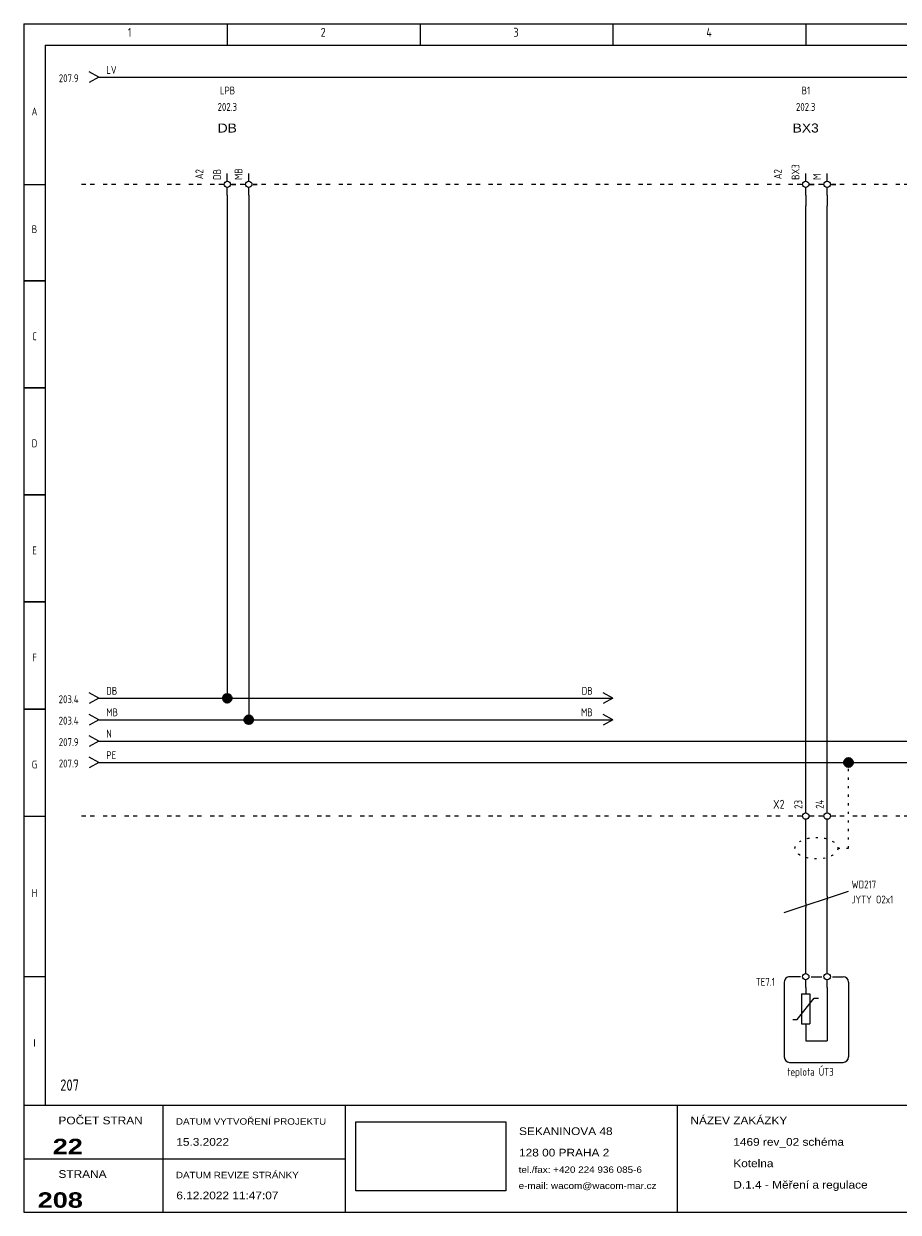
# Model space of a CAD drawing. Header units: millimetres. Extents: x 8 to 412, y 5 to 282.
# Tile 1 of 2: x 8 to 212, y 5 to 282. Entities that reach past the tile are written whole.
import ezdxf
from ezdxf.enums import TextEntityAlignment as Align

# ---------------------------------------------------------------- set-up
doc = ezdxf.new("R2010")
doc.units = ezdxf.units.MM
doc.linetypes.add('Caddy_Dot', pattern=[2, 0.5, -1.5])
doc.linetypes.add('Caddy_Solid', pattern=[0])
doc.layers.add('Caddy_1', color=7, linetype='Caddy_Solid', lineweight=25)
doc.layers.add('Caddy_4', color=7, linetype='Caddy_Dot', lineweight=18)
doc.styles.add('Caddy_Arial', font='arial.ttf', dxfattribs={"width": 1.1})
doc.styles.add('Caddy_Arial Black', font='ariblk.ttf', dxfattribs={"width": 1.1})
doc.styles.add('Caddy_Vectorfont1p', font='isocp___.ttf', dxfattribs={"width": 0.9})
picture_1 = doc.add_image_def('image1.jpg', size_in_pixel=(1084, 500))
pattern_1 = [(28.64789, (0, 0), (-0.047942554, 0.087758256), []), (118.64789, (0, 0), (-0.087758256, -0.047942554), [])]

# ---------------------------------------------------------------- blocks, each defined once
blk = doc.blocks.new('8DCB71033EFC')
at = {"layer": 'Caddy_1', "color": 7, "linetype": 'Caddy_Solid', "lineweight": 25}
for p, q in [((7.5, 282.5), (7.5, 5)), ((7.5, 282.5), (412.5, 282.5)), ((55, 282.5), (55, 277.5)), ((100, 282.5), (100, 277.5)), ((145, 282.5), (145, 277.5)), ((190, 282.5), (190, 277.5)), ((12.5, 277.5), (407.5, 277.5)), ((12.5, 277.5), (12.5, 30)), ((7.5, 245), (12.5, 245)), ((7.5, 222.5), (12.5, 222.5)), ((12.5, 222.5), (7.5, 222.5)), ((11.5, 222.5), (10.5, 222.5)), ((12.5, 197.5), (7.5, 197.5)), ((7.5, 197.5), (12.5, 197.5)), ((12.5, 172.5), (7.5, 172.5)), ((7.5, 172.5), (12.5, 172.5)), ((12.5, 147.5), (7.5, 147.5)), ((7.5, 147.5), (12.5, 147.5)), ((12.5, 122.5), (7.5, 122.5)), ((7.5, 122.5), (12.5, 122.5)), ((7.5, 97.5), (12.5, 97.5)), ((12.5, 60), (7.5, 60)), ((7.5, 30), (412.5, 30)), ((40, 5), (40, 30)), ((82.5, 30), (82.5, 5)), ((160, 30), (160, 5)), ((7.5, 17.5), (82.5, 17.5)), ((7.5, 5), (412.5, 5))]:
    blk.add_line(p, q, dxfattribs=at)
at = {"layer": 'Caddy_1', "color": 7, "lineweight": 25}
for s, height, style, width, p in [('1', 2.1, 'Caddy_Vectorfont1p', 0.9, (31.8, 279.45)), ('2', 2.1, 'Caddy_Vectorfont1p', 0.9, (76.8, 279.45)), ('3', 2.1, 'Caddy_Vectorfont1p', 0.9, (121.8, 279.45)), ('4', 2.1, 'Caddy_Vectorfont1p', 0.9, (166.8, 279.45)), ('NÁZEV ZAKÁZKY', 1.8, 'Caddy_Arial', 1.1, (163.1, 25.52)), ('POČET STRAN', 1.8, 'Caddy_Arial', 1.1, (15.6, 25.52)), ('DATUM VYTVOŘENÍ PROJEKTU', 1.5, 'Caddy_Arial', 1.1, (43, 25.44)), ('15.3.2022', 1.8, 'Caddy_Arial', 1.1, (43.1, 20.52)), ('SEKANINOVA 48', 1.8, 'Caddy_Arial', 1.1, (123.1, 23.02)), ('1469 rev_02 schéma', 1.8, 'Caddy_Arial', 1.1, (173.1, 20.52)), ('128 00 PRAHA 2', 1.8, 'Caddy_Arial', 1.1, (123.1, 18.02)), ('Kotelna', 1.8, 'Caddy_Arial', 1.1, (173.1, 15.52)), ('STRANA', 1.8, 'Caddy_Arial', 1.1, (15.6, 13.02)), ('DATUM REVIZE STRÁNKY', 1.5, 'Caddy_Arial', 1.1, (43, 12.94)), ('tel./fax: +420 224 936 085-6', 1.5, 'Caddy_Arial', 1.1, (123, 14.19)), ('e-mail: wacom@wacom-mar.cz', 1.5, 'Caddy_Arial', 1.1, (123, 10.44)), ('D.1.4 - Měření a regulace', 1.8, 'Caddy_Arial', 1.1, (173.1, 10.52)), ('6.12.2022 11:47:07', 1.8, 'Caddy_Arial', 1.1, (43.1, 8.02))]:
    blk.add_text(s, height=height, dxfattribs=dict(at, style=style, width=width)).set_placement(p)
at = {"layer": 'Caddy_1', "color": 7, "lineweight": 25, "style": 'Caddy_Vectorfont1p', "width": 0.9}
for s, p in [('A', (10, 261.11)), ('B', (10, 233.61)), ('C', (10, 208.61)), ('D', (10, 183.61)), ('E', (10, 158.61)), ('F', (10, 133.61)), ('G', (10, 108.61)), ('H', (10, 78.61)), ('I', (10, 43.61))]:
    blk.add_text(s, height=1.84, dxfattribs=at).set_placement(p, align=Align.CENTER)
at = {"layer": 'Caddy_1', "color": 1, "lineweight": 25, "true_color": 0xff0000, "style": 'Caddy_Vectorfont1p', "width": 0.9}
blk.add_text('207', height=2.625, dxfattribs=at).set_placement((16, 33.38))
at = {"layer": 'Caddy_1', "color": 7, "lineweight": 25, "style": 'Caddy_Arial Black', "width": 1.1}
for s, p in [('22', (21.3, 18.55)), ('208', (21.3, 6.05))]:
    blk.add_text(s, height=3.6, dxfattribs=at).set_placement(p, align=Align.RIGHT)
at = {"color": 18, "true_color": 0x000000}
image = blk.add_image(picture_1, insert=(85, 10), size_in_units=(35, 16.14), dxfattribs=at)
blk = doc.blocks.new('8B2C46D8C8FF')
at = {"layer": 'Caddy_1', "color": 7, "linetype": 'Caddy_Solid', "lineweight": 25}
for p, q in [((22, 97.5), (21, 97.5)), ((24, 97.5), (23, 97.5)), ((27, 97.5), (26, 97.5)), ((29, 97.5), (28, 97.5)), ((32, 97.5), (31, 97.5)), ((34, 97.5), (33, 97.5)), ((37, 97.5), (36, 97.5)), ((39, 97.5), (38, 97.5)), ((42, 97.5), (41, 97.5)), ((44, 97.5), (43, 97.5)), ((47, 97.5), (46, 97.5)), ((49, 97.5), (48, 97.5)), ((52, 97.5), (51, 97.5)), ((54, 97.5), (53, 97.5)), ((57, 97.5), (56, 97.5)), ((59, 97.5), (58, 97.5)), ((62, 97.5), (61, 97.5)), ((64, 97.5), (63, 97.5)), ((67, 97.5), (66, 97.5)), ((69, 97.5), (68, 97.5)), ((72, 97.5), (71, 97.5)), ((74, 97.5), (73, 97.5)), ((77, 97.5), (76, 97.5)), ((79, 97.5), (78, 97.5)), ((82, 97.5), (81, 97.5)), ((84, 97.5), (83, 97.5)), ((87, 97.5), (86, 97.5)), ((89, 97.5), (88, 97.5)), ((92, 97.5), (91, 97.5)), ((94, 97.5), (93, 97.5)), ((97, 97.5), (96, 97.5)), ((99, 97.5), (98, 97.5)), ((102, 97.5), (101, 97.5)), ((104, 97.5), (103, 97.5)), ((107, 97.5), (106, 97.5)), ((109, 97.5), (108, 97.5)), ((112, 97.5), (111, 97.5)), ((114, 97.5), (113, 97.5)), ((117, 97.5), (116, 97.5)), ((119, 97.5), (118, 97.5)), ((122, 97.5), (121, 97.5)), ((124, 97.5), (123, 97.5)), ((127, 97.5), (126, 97.5)), ((129, 97.5), (128, 97.5)), ((132, 97.5), (131, 97.5)), ((134, 97.5), (133, 97.5)), ((137, 97.5), (136, 97.5)), ((139, 97.5), (138, 97.5)), ((142, 97.5), (141, 97.5)), ((144, 97.5), (143, 97.5)), ((147, 97.5), (146, 97.5)), ((149, 97.5), (148, 97.5)), ((152, 97.5), (151, 97.5)), ((154, 97.5), (153, 97.5)), ((157, 97.5), (156, 97.5)), ((159, 97.5), (158, 97.5)), ((162, 97.5), (161, 97.5)), ((164, 97.5), (163, 97.5)), ((167, 97.5), (166, 97.5)), ((169, 97.5), (168, 97.5)), ((172, 97.5), (171, 97.5)), ((174, 97.5), (173, 97.5)), ((177, 97.5), (176, 97.5)), ((179, 97.5), (178, 97.5)), ((182, 97.5), (181, 97.5)), ((184, 97.5), (183, 97.5)), ((187, 97.5), (186, 97.5)), ((189, 97.5), (188, 97.5)), ((192, 97.5), (191, 97.5)), ((194, 97.5), (193, 97.5)), ((197, 97.5), (196, 97.5)), ((199, 97.5), (198, 97.5)), ((202, 97.5), (201, 97.5)), ((204, 97.5), (203, 97.5)), ((207, 97.5), (206, 97.5)), ((209, 97.5), (208, 97.5)), ((212, 97.5), (211, 97.5)), ((214, 97.5), (213, 97.5)), ((217, 97.5), (216, 97.5)), ((219, 97.5), (218, 97.5)), ((222, 97.5), (221, 97.5)), ((224, 97.5), (223, 97.5)), ((227, 97.5), (226, 97.5)), ((229, 97.5), (228, 97.5)), ((232, 97.5), (231, 97.5)), ((234, 97.5), (233, 97.5)), ((237, 97.5), (236, 97.5)), ((239, 97.5), (238, 97.5)), ((242, 97.5), (241, 97.5)), ((244, 97.5), (243, 97.5)), ((247, 97.5), (246, 97.5)), ((249, 97.5), (248, 97.5)), ((252, 97.5), (251, 97.5)), ((254, 97.5), (253, 97.5)), ((257, 97.5), (256, 97.5)), ((259, 97.5), (258, 97.5)), ((262, 97.5), (261, 97.5)), ((264, 97.5), (263, 97.5)), ((267, 97.5), (266, 97.5)), ((269, 97.5), (268, 97.5)), ((272, 97.5), (271, 97.5)), ((274, 97.5), (273, 97.5)), ((277, 97.5), (276, 97.5)), ((279, 97.5), (278, 97.5)), ((282, 97.5), (281, 97.5)), ((284, 97.5), (283, 97.5)), ((287, 97.5), (286, 97.5)), ((289, 97.5), (288, 97.5)), ((292, 97.5), (291, 97.5)), ((294, 97.5), (293, 97.5)), ((297, 97.5), (296, 97.5)), ((299, 97.5), (298, 97.5)), ((302, 97.5), (301, 97.5)), ((304, 97.5), (303, 97.5)), ((307, 97.5), (306, 97.5)), ((309, 97.5), (308, 97.5)), ((312, 97.5), (311, 97.5)), ((314, 97.5), (313, 97.5)), ((317, 97.5), (316, 97.5)), ((319, 97.5), (318, 97.5)), ((322, 97.5), (321, 97.5)), ((324, 97.5), (323, 97.5)), ((327, 97.5), (326, 97.5)), ((329, 97.5), (328, 97.5)), ((332, 97.5), (331, 97.5)), ((334, 97.5), (333, 97.5)), ((337, 97.5), (336, 97.5)), ((339, 97.5), (338, 97.5)), ((342, 97.5), (341, 97.5)), ((344, 97.5), (343, 97.5)), ((347, 97.5), (346, 97.5)), ((349, 97.5), (348, 97.5)), ((352, 97.5), (351, 97.5)), ((354, 97.5), (353, 97.5)), ((357, 97.5), (356, 97.5)), ((359, 97.5), (358, 97.5)), ((362, 97.5), (361, 97.5)), ((364, 97.5), (363, 97.5)), ((367, 97.5), (366, 97.5)), ((369, 97.5), (368, 97.5)), ((372, 97.5), (371, 97.5)), ((374, 97.5), (373, 97.5)), ((377, 97.5), (376, 97.5)), ((379, 97.5), (378, 97.5)), ((382, 97.5), (381, 97.5)), ((384, 97.5), (383, 97.5)), ((387, 97.5), (386, 97.5)), ((389, 97.5), (388, 97.5)), ((392, 97.5), (391, 97.5)), ((394, 97.5), (393, 97.5)), ((397, 97.5), (396, 97.5)), ((399, 97.5), (398, 97.5))]:
    blk.add_line(p, q, dxfattribs=at)
blk = doc.blocks.new('9A3A116CEE31')
at = {"layer": 'Caddy_1', "color": 70, "linetype": 'Caddy_Solid', "lineweight": 25, "true_color": 0x7cfc00}
for q in [(22.75, 111.25), (22.75, 108.75)]:
    blk.add_line((25, 110), q, dxfattribs=at)
at = {"layer": 'Caddy_1', "color": 70, "lineweight": 25, "true_color": 0x7cfc00, "style": 'Caddy_Vectorfont1p', "width": 0.9}
blk.add_text('207.9', height=1.838, dxfattribs=at).set_placement((20.28, 108.86), align=Align.RIGHT)
blk.add_attdef('$TAG160010', (26.76, 110.81), '', height=1.84, dxfattribs=at)
blk = doc.blocks.new('9A1DCA0A6157')
at = {"layer": 'Caddy_1', "color": 150, "linetype": 'Caddy_Solid', "lineweight": 25, "true_color": 0x1e90ff}
for q in [(22.75, 116.25), (22.75, 113.75)]:
    blk.add_line((25, 115), q, dxfattribs=at)
at = {"layer": 'Caddy_1', "color": 150, "lineweight": 25, "true_color": 0x1e90ff, "style": 'Caddy_Vectorfont1p', "width": 0.9}
blk.add_text('207.9', height=1.838, dxfattribs=at).set_placement((20.28, 113.86), align=Align.RIGHT)
blk.add_attdef('$TAG160010', (26.76, 115.81), '', height=1.84, dxfattribs=at)
blk = doc.blocks.new('33362767E664')
at = {"layer": 'Caddy_1', "color": 7, "linetype": 'Caddy_Solid', "lineweight": 25}
for p, q in [((22, 245), (21, 245)), ((24, 245), (23, 245)), ((27, 245), (26, 245)), ((29, 245), (28, 245)), ((32, 245), (31, 245)), ((34, 245), (33, 245)), ((37, 245), (36, 245)), ((39, 245), (38, 245)), ((42, 245), (41, 245)), ((44, 245), (43, 245)), ((47, 245), (46, 245)), ((49, 245), (48, 245)), ((52, 245), (51, 245)), ((54, 245), (53, 245)), ((57, 245), (56, 245)), ((59, 245), (58, 245)), ((62, 245), (61, 245)), ((64, 245), (63, 245)), ((67, 245), (66, 245)), ((69, 245), (68, 245)), ((72, 245), (71, 245)), ((74, 245), (73, 245)), ((77, 245), (76, 245)), ((79, 245), (78, 245)), ((82, 245), (81, 245)), ((84, 245), (83, 245)), ((87, 245), (86, 245)), ((89, 245), (88, 245)), ((92, 245), (91, 245)), ((94, 245), (93, 245)), ((97, 245), (96, 245)), ((99, 245), (98, 245)), ((102, 245), (101, 245)), ((104, 245), (103, 245)), ((107, 245), (106, 245)), ((109, 245), (108, 245)), ((112, 245), (111, 245)), ((114, 245), (113, 245)), ((117, 245), (116, 245)), ((119, 245), (118, 245)), ((122, 245), (121, 245)), ((124, 245), (123, 245)), ((127, 245), (126, 245)), ((129, 245), (128, 245)), ((132, 245), (131, 245)), ((134, 245), (133, 245)), ((137, 245), (136, 245)), ((139, 245), (138, 245)), ((142, 245), (141, 245)), ((144, 245), (143, 245)), ((147, 245), (146, 245)), ((149, 245), (148, 245)), ((152, 245), (151, 245)), ((154, 245), (153, 245)), ((157, 245), (156, 245)), ((159, 245), (158, 245)), ((162, 245), (161, 245)), ((164, 245), (163, 245)), ((167, 245), (166, 245)), ((169, 245), (168, 245)), ((172, 245), (171, 245)), ((174, 245), (173, 245)), ((177, 245), (176, 245)), ((179, 245), (178, 245)), ((182, 245), (181, 245)), ((184, 245), (183, 245)), ((187, 245), (186, 245)), ((189, 245), (188, 245)), ((192, 245), (191, 245)), ((194, 245), (193, 245)), ((197, 245), (196, 245)), ((199, 245), (198, 245)), ((202, 245), (201, 245)), ((204, 245), (203, 245)), ((207, 245), (206, 245)), ((209, 245), (208, 245)), ((212, 245), (211, 245)), ((214, 245), (213, 245)), ((217, 245), (216, 245)), ((219, 245), (218, 245)), ((222, 245), (221, 245)), ((224, 245), (223, 245)), ((227, 245), (226, 245)), ((229, 245), (228, 245)), ((232, 245), (231, 245)), ((234, 245), (233, 245)), ((237, 245), (236, 245)), ((239, 245), (238, 245)), ((242, 245), (241, 245)), ((244, 245), (243, 245)), ((247, 245), (246, 245)), ((249, 245), (248, 245)), ((252, 245), (251, 245)), ((254, 245), (253, 245)), ((257, 245), (256, 245)), ((259, 245), (258, 245)), ((262, 245), (261, 245)), ((264, 245), (263, 245)), ((267, 245), (266, 245)), ((269, 245), (268, 245)), ((272, 245), (271, 245)), ((274, 245), (273, 245)), ((277, 245), (276, 245)), ((279, 245), (278, 245)), ((282, 245), (281, 245)), ((284, 245), (283, 245)), ((287, 245), (286, 245)), ((289, 245), (288, 245)), ((292, 245), (291, 245)), ((294, 245), (293, 245)), ((297, 245), (296, 245)), ((299, 245), (298, 245)), ((302, 245), (301, 245)), ((304, 245), (303, 245)), ((307, 245), (306, 245)), ((309, 245), (308, 245)), ((312, 245), (311, 245)), ((314, 245), (313, 245)), ((317, 245), (316, 245)), ((319, 245), (318, 245)), ((322, 245), (321, 245)), ((324, 245), (323, 245)), ((327, 245), (326, 245)), ((329, 245), (328, 245)), ((332, 245), (331, 245)), ((334, 245), (333, 245)), ((337, 245), (336, 245)), ((339, 245), (338, 245)), ((342, 245), (341, 245)), ((344, 245), (343, 245)), ((347, 245), (346, 245)), ((349, 245), (348, 245)), ((352, 245), (351, 245)), ((354, 245), (353, 245)), ((357, 245), (356, 245)), ((359, 245), (358, 245)), ((362, 245), (361, 245)), ((364, 245), (363, 245)), ((367, 245), (366, 245)), ((369, 245), (368, 245)), ((372, 245), (371, 245)), ((374, 245), (373, 245)), ((377, 245), (376, 245)), ((379, 245), (378, 245)), ((382, 245), (381, 245)), ((384, 245), (383, 245)), ((387, 245), (386, 245)), ((389, 245), (388, 245)), ((392, 245), (391, 245)), ((394, 245), (393, 245)), ((397, 245), (396, 245)), ((399, 245), (398, 245))]:
    blk.add_line(p, q, dxfattribs=at)
blk = doc.blocks.new('26E418293BFF')
at = {"layer": 'Caddy_1', "color": 7, "linetype": 'Caddy_Solid', "lineweight": 25}
for q in [(22.75, 271.25), (22.75, 268.75)]:
    blk.add_line((25, 270), q, dxfattribs=at)
at = {"layer": 'Caddy_1', "color": 7, "lineweight": 25, "style": 'Caddy_Vectorfont1p', "width": 0.9}
blk.add_text('207.9', height=1.838, dxfattribs=at).set_placement((20.28, 268.86), align=Align.RIGHT)
blk.add_attdef('$TAG160010', (26.76, 270.81), '', height=1.84, dxfattribs=at)
blk = doc.blocks.new('C147751C0B11')
at = {"layer": 'Caddy_1', "color": 7, "linetype": 'Caddy_Solid', "lineweight": 25}
for p, q in [((55, 245.75), (55, 247.5)), ((60, 245.75), (60, 247.5)), ((54, 245), (53, 245)), ((55, 242.5), (55, 244.25)), ((56, 245), (57, 245)), ((59, 245), (58, 245)), ((60, 242.5), (60, 244.25)), ((61, 245), (62, 245)), ((55, 242.5), (55, 240)), ((60, 242.5), (60, 240))]:
    blk.add_line(p, q, dxfattribs=at)
for centre in [(55, 245), (60, 245)]:
    blk.add_circle(centre, 0.75, dxfattribs=at)
at = {"layer": 'Caddy_1', "color": 7, "lineweight": 25}
for s, height, style, width, p in [('LPB', 1.838, 'Caddy_Vectorfont1p', 0.9, (55.05, 265.99)), ('202.3', 1.838, 'Caddy_Vectorfont1p', 0.9, (55, 262.16)), ('DB', 2.1, 'Caddy_Arial', 1.1, (55, 257.11))]:
    blk.add_text(s, height=height, dxfattribs=dict(at, style=style, width=width)).set_placement(p, align=Align.CENTER)
at = {"layer": 'Caddy_1', "color": 7, "lineweight": 25, "style": 'Caddy_Vectorfont1p', "width": 0.9}
for tag, p in [('$TAG175000_00', (53.54, 246.05)), ('$TAG175000_01', (58.54, 246.05)), ('$TAG160010', (49.39, 246.2))]:
    blk.add_attdef(tag, p, '', height=1.84, rotation=90, dxfattribs=at)
blk = doc.blocks.new('225651423910')
at = {"layer": 'Caddy_1', "color": 7, "linetype": 'Caddy_Solid', "lineweight": 25}
for q in [(22.75, 126.25), (22.75, 123.75)]:
    blk.add_line((25, 125), q, dxfattribs=at)
at = {"layer": 'Caddy_1', "color": 7, "lineweight": 25, "style": 'Caddy_Vectorfont1p', "width": 0.9}
blk.add_text('203.4', height=1.838, dxfattribs=at).set_placement((20.28, 123.86), align=Align.RIGHT)
blk.add_attdef('$TAG160010', (26.76, 125.81), '', height=1.84, dxfattribs=at)
blk = doc.blocks.new('CCFF25056044')
at = {"layer": 'Caddy_1', "color": 7, "linetype": 'Caddy_Solid', "lineweight": 25}
for q in [(142.75, 126.25), (142.75, 123.75)]:
    blk.add_line((145, 125), q, dxfattribs=at)
at = {"layer": 'Caddy_1', "color": 7, "lineweight": 25, "style": 'Caddy_Vectorfont1p', "width": 0.9}
blk.add_attdef('$TAG160010', text='', height=1.84, dxfattribs=at).set_placement((140.28, 125.81), align=Align.RIGHT)
blk = doc.blocks.new('7FB059C3ECAB')
at = {"layer": 'Caddy_1', "color": 7, "linetype": 'Caddy_Solid', "lineweight": 25}
for q in [(22.75, 121.25), (22.75, 118.75)]:
    blk.add_line((25, 120), q, dxfattribs=at)
at = {"layer": 'Caddy_1', "color": 7, "lineweight": 25, "style": 'Caddy_Vectorfont1p', "width": 0.9}
blk.add_text('203.4', height=1.838, dxfattribs=at).set_placement((20.28, 118.86), align=Align.RIGHT)
blk.add_attdef('$TAG160010', (26.76, 120.81), '', height=1.84, dxfattribs=at)
blk = doc.blocks.new('4A907335519A')
at = {"layer": 'Caddy_1', "color": 7, "linetype": 'Caddy_Solid', "lineweight": 25}
for q in [(142.75, 121.25), (142.75, 118.75)]:
    blk.add_line((145, 120), q, dxfattribs=at)
at = {"layer": 'Caddy_1', "color": 7, "lineweight": 25, "style": 'Caddy_Vectorfont1p', "width": 0.9}
blk.add_attdef('$TAG160010', text='', height=1.84, dxfattribs=at).set_placement((140.28, 120.81), align=Align.RIGHT)
blk = doc.blocks.new('B289C94EFAA9')
at = {"layer": 'Caddy_1', "color": 7, "linetype": 'Caddy_Solid', "lineweight": 25}
for p, q in [((190, 245.75), (190, 247.5)), ((195, 245.75), (195, 247.5)), ((189, 245), (188, 245)), ((190, 242.5), (190, 244.25)), ((191, 245), (192, 245)), ((194, 245), (193, 245)), ((195, 242.5), (195, 244.25)), ((196, 245), (197, 245)), ((190, 242.5), (190, 240)), ((195, 242.5), (195, 240))]:
    blk.add_line(p, q, dxfattribs=at)
for centre in [(190, 245), (195, 245)]:
    blk.add_circle(centre, 0.75, dxfattribs=at)
at = {"layer": 'Caddy_1', "color": 7, "lineweight": 25}
for s, height, style, width, p in [('B1', 1.838, 'Caddy_Vectorfont1p', 0.9, (190.05, 265.99)), ('202.3', 1.838, 'Caddy_Vectorfont1p', 0.9, (190, 262.16)), ('BX3', 2.1, 'Caddy_Arial', 1.1, (190, 257.11))]:
    blk.add_text(s, height=height, dxfattribs=dict(at, style=style, width=width)).set_placement(p, align=Align.CENTER)
at = {"layer": 'Caddy_1', "color": 7, "lineweight": 25, "style": 'Caddy_Vectorfont1p', "width": 0.9}
for tag, p in [('$TAG175000_00', (188.54, 246.05)), ('$TAG175000_01', (193.54, 246.05)), ('$TAG160010', (184.39, 246.2))]:
    blk.add_attdef(tag, p, '', height=1.84, rotation=90, dxfattribs=at)
blk = doc.blocks.new('0B89B848E29A')
at = {"layer": 'Caddy_1', "color": 7, "linetype": 'Caddy_Solid', "lineweight": 25}
for p, q in [((190, 62.5), (190, 65)), ((195, 62.5), (195, 65)), ((190, 60.75), (190, 62.5)), ((195, 60.75), (195, 62.5)), ((185, 58.75), (185, 41.25)), ((188.75, 60), (186.25, 60)), ((190, 57.5), (190, 59.25)), ((191.25, 60), (193.75, 60)), ((195, 57.5), (195, 59.25)), ((196.25, 60), (198.75, 60)), ((200, 58.75), (200, 41.25)), ((189, 56), (189, 49)), ((189, 56), (191, 56)), ((190, 57.5), (190, 56)), ((191, 56), (191, 49)), ((195, 57.5), (195, 45)), ((188, 50), (192, 55)), ((192, 55), (193, 55)), ((187, 50), (188, 50)), ((189, 49), (191, 49)), ((190, 49), (190, 45)), ((190, 45), (195, 45)), ((186.25, 40), (198.75, 40))]:
    blk.add_line(p, q, dxfattribs=at)
for centre in [(190, 60), (195, 60)]:
    blk.add_circle(centre, 0.75, dxfattribs=at)
for centre, start_param, end_param in [((186.25, 58.75), 1.570796, 3.141593), ((198.75, 58.75), 0, 1.570796), ((186.25, 41.25), 3.141593, 4.712389), ((198.75, 41.25), 4.712389, 6.283185)]:
    blk.add_ellipse(centre, major_axis=(1.25, 0), ratio=1, start_param=start_param, end_param=end_param, dxfattribs=at)
at = {"layer": 'Caddy_1', "color": 7, "lineweight": 25, "style": 'Caddy_Vectorfont1p', "width": 0.9}
blk.add_attdef('$TAG160010', text='', height=1.84, dxfattribs=at).set_placement((182.8, 57.86), align=Align.RIGHT)
blk.add_attdef('$TAG160030', (185.7, 36.86), '', height=1.84, dxfattribs=at)
blk = doc.blocks.new('65DEF81AAE25')
at = {"layer": 'Caddy_1', "color": 7, "linetype": 'Caddy_Solid', "lineweight": 25}
for p, q in [((190, 98.25), (190, 100)), ((190, 95), (190, 96.75))]:
    blk.add_line(p, q, dxfattribs=at)
blk.add_circle((190, 97.5), 0.75, dxfattribs=at)
at = {"layer": 'Caddy_1', "color": 7, "lineweight": 25, "style": 'Caddy_Vectorfont1p', "width": 0.9}
blk.add_text('23', height=1.838, rotation=90, dxfattribs=at).set_placement((189.19, 99.2))
blk.add_attdef('$TAG160010', text='', height=2.1, dxfattribs=at).set_placement((185.07, 99.2), align=Align.RIGHT)
blk = doc.blocks.new('B181BCAFC9AF')
at = {"layer": 'Caddy_1', "color": 7, "linetype": 'Caddy_Solid', "lineweight": 25}
for p, q in [((195, 98.25), (195, 100)), ((195, 95), (195, 96.75))]:
    blk.add_line(p, q, dxfattribs=at)
blk.add_circle((195, 97.5), 0.75, dxfattribs=at)
at = {"layer": 'Caddy_1', "color": 7, "lineweight": 25, "style": 'Caddy_Vectorfont1p', "width": 0.9}
blk.add_text('24', height=1.838, rotation=90, dxfattribs=at).set_placement((194.19, 99.2))
blk = doc.blocks.new('5813D58FC2BF')
at = {"layer": 'Caddy_1', "color": 7, "linetype": 'Caddy_Solid', "lineweight": 25}
blk.add_line((190, 77.17), (190, 76.17), dxfattribs=at)
at = {"layer": 'Caddy_1', "color": 7, "lineweight": 25, "style": 'Caddy_Vectorfont1p', "width": 0.9}
for tag, p in [('$TAG160010', (200.7, 80.61)), ('$TAG160040', (200.7, 77.11))]:
    blk.add_attdef(tag, p, '', height=1.84, dxfattribs=at)
blk = doc.blocks.new('36962049A7EC')
at = {"layer": 'Caddy_1', "color": 7, "linetype": 'Caddy_Solid', "lineweight": 25}
blk.add_line((195, 78.83), (195, 77.83), dxfattribs=at)
blk = doc.blocks.new('B32D2B313E8E')
at = {"layer": 'Caddy_4', "color": 7, "linetype": 'Caddy_Dot', "lineweight": 18}
blk.add_line((197.5, 90), (200, 90), dxfattribs=at)
blk.add_ellipse((192.5, 90), major_axis=(5, 0), ratio=0.5, dxfattribs=at)
blk = doc.blocks.new('F6A9469E6ABA')
at = {"layer": 'Caddy_4', "color": 7, "linetype": 'Caddy_Dot', "lineweight": 18}
blk.add_line((200, 90), (200, 110), dxfattribs=at)
at = {"layer": 'Caddy_4'}
blk.add_blockref('B32D2B313E8E', (0, 0, 1), dxfattribs=at)

msp = doc.modelspace()

# ---------------------------------------------------------------- hatches: boundary and pattern name
at = {"layer": 'Caddy_1'}
h = msp.add_hatch(dxfattribs=at)
h.set_pattern_fill('_USER', scale=0.1, angle=28.6479, style=0, double=1, pattern_type=0)
h.set_pattern_definition(pattern_1)
edge = h.paths.add_edge_path(flags=0)
edge.add_arc((55, 125), 1, 0, 360)
h = msp.add_hatch(dxfattribs=at)
h.set_pattern_fill('_USER', scale=0.1, angle=28.6479, style=0, double=1, pattern_type=0)
h.set_pattern_definition(pattern_1)
edge = h.paths.add_edge_path(flags=0)
edge.add_arc((60, 120), 1, 0, 360)
at = {"layer": 'Caddy_1', "true_color": 0x7cfc00}
h = msp.add_hatch(dxfattribs=at)
h.set_pattern_fill('_USER', color=70, scale=0.1, angle=28.6479, style=0, double=1, pattern_type=0)
h.set_pattern_definition(pattern_1)
edge = h.paths.add_edge_path(flags=0)
edge.add_arc((200, 110), 1, 0, 360)

# ---------------------------------------------------------------- linework, layer by layer
at = {"layer": 'Caddy_1', "color": 7, "linetype": 'Caddy_Solid', "lineweight": 25}
for p, q in [((25, 270), (395, 270)), ((55, 240), (55, 125)), ((60, 240), (60, 120)), ((190, 100), (190, 240)), ((195, 100), (195, 240)), ((25, 125), (55, 125)), ((55, 125), (145, 125)), ((25, 120), (60, 120)), ((60, 120), (145, 120)), ((190, 77.17), (190, 95)), ((195, 78.83), (195, 95)), ((185, 75), (200, 80)), ((195, 65), (195, 77.83)), ((190, 65), (190, 76.17))]:
    msp.add_line(p, q, dxfattribs=at)
at = {"layer": 'Caddy_1', "color": 150, "linetype": 'Caddy_Solid', "lineweight": 25, "true_color": 0x1e90ff}
msp.add_line((25, 115), (395, 115), dxfattribs=at)
at = {"layer": 'Caddy_1', "color": 70, "linetype": 'Caddy_Solid', "lineweight": 25, "true_color": 0x7cfc00}
for p, q in [((25, 110), (200, 110)), ((200, 110), (290, 110))]:
    msp.add_line(p, q, dxfattribs=at)
at = {"layer": 'Caddy_1', "color": 7, "lineweight": 40}
for centre in [(55, 125), (60, 120)]:
    msp.add_circle(centre, 1, dxfattribs=at)
at = {"layer": 'Caddy_1', "color": 70, "lineweight": 40, "true_color": 0x7cfc00}
msp.add_circle((200, 110), 1, dxfattribs=at)

# ---------------------------------------------------------------- block references
at = {"layer": 'Caddy_1'}
for name in ['8DCB71033EFC', '33362767E664', 'B181BCAFC9AF', '8B2C46D8C8FF', '36962049A7EC']:
    msp.add_blockref(name, (0, 0, 1), dxfattribs=at)
ref = msp.add_blockref('26E418293BFF', (0, 0, 1), dxfattribs=at)
ref.add_attrib('$TAG160010', 'LV', (26.76, 270.81), dxfattribs={"color": 7, "lineweight": 25, "height": 1.838, "style": 'Caddy_Vectorfont1p', "width": 0.9})
ref = msp.add_blockref('C147751C0B11', (0, 0, 1), dxfattribs=at)
ref.add_attrib('$TAG160010', 'A2', (49.39, 246.2), dxfattribs={"color": 7, "lineweight": 25, "height": 1.838, "rotation": 90, "style": 'Caddy_Vectorfont1p', "width": 0.9})
ref.add_attrib('$TAG175000_00', 'DB', (53.54, 246.05), dxfattribs={"color": 7, "lineweight": 25, "height": 1.838, "rotation": 90, "style": 'Caddy_Vectorfont1p', "width": 0.9})
ref.add_attrib('$TAG175000_01', 'MB', (58.54, 246.05), dxfattribs={"color": 7, "lineweight": 25, "height": 1.838, "rotation": 90, "style": 'Caddy_Vectorfont1p', "width": 0.9})
ref = msp.add_blockref('B289C94EFAA9', (0, 0, 1), dxfattribs=at)
ref.add_attrib('$TAG160010', 'A2', (184.39, 246.2), dxfattribs={"color": 7, "lineweight": 25, "height": 1.838, "rotation": 90, "style": 'Caddy_Vectorfont1p', "width": 0.9})
ref.add_attrib('$TAG175000_00', 'BX3', (188.54, 246.05), dxfattribs={"color": 7, "lineweight": 25, "height": 1.838, "rotation": 90, "style": 'Caddy_Vectorfont1p', "width": 0.9})
ref.add_attrib('$TAG175000_01', 'M', (193.54, 246.05), dxfattribs={"color": 7, "lineweight": 25, "height": 1.84, "rotation": 90, "style": 'Caddy_Vectorfont1p', "width": 0.9})
ref = msp.add_blockref('225651423910', (0, 0, 1), dxfattribs=at)
ref.add_attrib('$TAG160010', 'DB', (26.76, 125.81), dxfattribs={"color": 7, "lineweight": 25, "height": 1.838, "style": 'Caddy_Vectorfont1p', "width": 0.9})
ref = msp.add_blockref('CCFF25056044', (0, 0, 1), dxfattribs=at)
ref.add_attrib('$TAG160010', 'DB', dxfattribs={"color": 7, "lineweight": 25, "height": 1.838, "style": 'Caddy_Vectorfont1p', "width": 0.9}).set_placement((140.28, 125.81), align=Align.RIGHT)
ref = msp.add_blockref('7FB059C3ECAB', (0, 0, 1), dxfattribs=at)
ref.add_attrib('$TAG160010', 'MB', (26.76, 120.81), dxfattribs={"color": 7, "lineweight": 25, "height": 1.838, "style": 'Caddy_Vectorfont1p', "width": 0.9})
ref = msp.add_blockref('4A907335519A', (0, 0, 1), dxfattribs=at)
ref.add_attrib('$TAG160010', 'MB', dxfattribs={"color": 7, "lineweight": 25, "height": 1.838, "style": 'Caddy_Vectorfont1p', "width": 0.9}).set_placement((140.28, 120.81), align=Align.RIGHT)
ref = msp.add_blockref('9A1DCA0A6157', (0, 0, 1), dxfattribs=at)
ref.add_attrib('$TAG160010', 'N', (26.76, 115.81), dxfattribs={"color": 150, "lineweight": 25, "true_color": 0x1e90ff, "height": 1.84, "style": 'Caddy_Vectorfont1p', "width": 0.9})
ref = msp.add_blockref('9A3A116CEE31', (0, 0, 1), dxfattribs=at)
ref.add_attrib('$TAG160010', 'PE', (26.76, 110.81), dxfattribs={"color": 70, "lineweight": 25, "true_color": 0x7cfc00, "height": 1.838, "style": 'Caddy_Vectorfont1p', "width": 0.9})
ref = msp.add_blockref('65DEF81AAE25', (0, 0, 1), dxfattribs=at)
ref.add_attrib('$TAG160010', 'X2', dxfattribs={"color": 7, "lineweight": 25, "height": 2.1, "style": 'Caddy_Vectorfont1p', "width": 0.9}).set_placement((185.07, 99.2), align=Align.RIGHT)
ref = msp.add_blockref('5813D58FC2BF', (0, 0, 1), dxfattribs=at)
ref.add_attrib('$TAG160010', 'WD217', (200.7, 80.61), dxfattribs={"color": 7, "lineweight": 25, "height": 1.838, "style": 'Caddy_Vectorfont1p', "width": 0.9})
ref.add_attrib('$TAG160040', 'JYTY O2x1', (200.7, 77.11), dxfattribs={"color": 7, "lineweight": 25, "height": 1.838, "style": 'Caddy_Vectorfont1p', "width": 0.9})
ref = msp.add_blockref('0B89B848E29A', (0, 0, 1), dxfattribs=at)
ref.add_attrib('$TAG160010', 'TE7.1', dxfattribs={"color": 7, "lineweight": 25, "height": 1.838, "style": 'Caddy_Vectorfont1p', "width": 0.9}).set_placement((182.8, 57.86), align=Align.RIGHT)
ref.add_attrib('$TAG160030', 'teplota ÚT3', (185.7, 36.86), dxfattribs={"color": 7, "lineweight": 25, "height": 1.8375, "style": 'Caddy_Vectorfont1p', "width": 0.9})
at = {"layer": 'Caddy_4'}
msp.add_blockref('F6A9469E6ABA', (0, 0, 1), dxfattribs=at)

doc.saveas('drawing.dxf')
